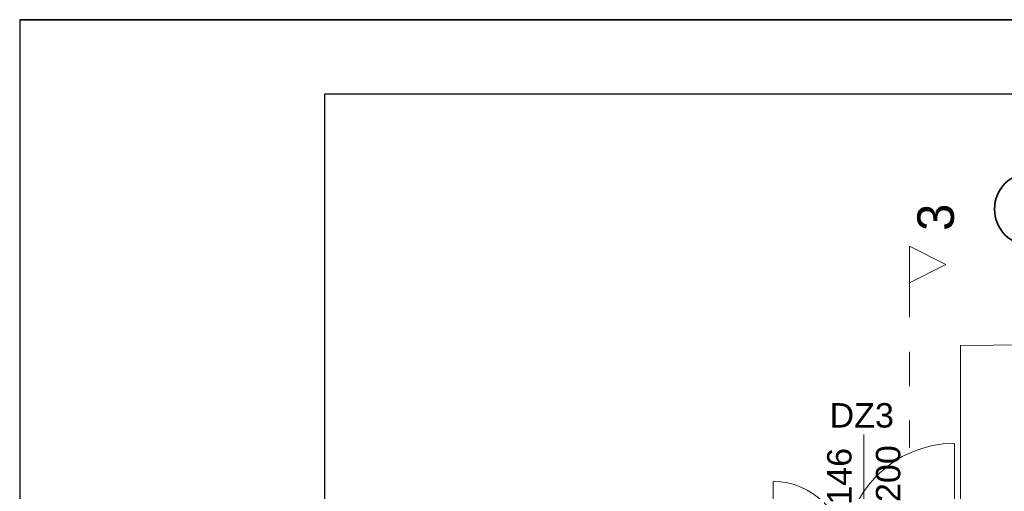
# Model space of a CAD drawing. Header units: millimetres. Extents: x -34676 to 172266, y 39940 to 476087.
# Tile 92 of 256: x 14725 to 22798, y 291715 to 295582. Entities that reach past the tile are written whole.
import ezdxf

# ---------------------------------------------------------------- set-up
doc = ezdxf.new("R2010")
doc.units = ezdxf.units.MM
doc.header["$MEASUREMENT"] = 0
doc.linetypes.add('Przerywana', pattern=[5.644444, 2.822222, -2.822222])
for name, color, linetype in [('#podkład', 252, 'Continuous'), ('_TABELA', 7, 'Continuous'), ('Drzwi Archicad', 7, 'Continuous'), ('Konstrukcja - Siatka mod', 7, 'Continuous'), ('z JAN', 7, 'Continuous'), ('Znaczniki - Przekroje', 7, 'Continuous'), ('Znaczniki drzwi Archicada', 7, 'Continuous')]:
    doc.layers.add(name, color=color, linetype=linetype)
doc.styles.add('MtXpl_Arial', font='arial.ttf', dxfattribs={"height": 0.2})
doc.styles.add('STYL_AUTOMATYCZNY_6', font='txt')

# ---------------------------------------------------------------- blocks, each defined once
blk = doc.blocks.new('UHYGFFFF')
at = {"layer": 'Drzwi Archicad', "color": 252, "linetype": 'Continuous', "lineweight": 13, "ltscale": 100}
for p, q in [((21999.5, 397347.6), (21999.5, 398247.6)), ((20511.1, 397347.6), (20511.1, 397936))]:
    blk.add_line(p, q, dxfattribs=at)
for centre, radius, start, end in [((21999.5, 397347.6), 900, 90, 180), ((20511.1, 397347.6), 588.4, 0, 90)]:
    blk.add_arc(centre, radius, start, end, dxfattribs=at)
at = {"layer": 'Konstrukcja - Siatka mod', "color": 252, "linetype": 'Continuous', "lineweight": 35, "ltscale": 100}
blk.add_circle((22627.6, 400168.6), 300, dxfattribs=at)
at = {"layer": 'z JAN', "color": 252, "linetype": 'Continuous', "lineweight": 13, "ltscale": 100}
for p, q in [((23055.8, 399058.4), (22047.4, 399050.9)), ((22047.4, 399050.9), (22047.4, 397677.9))]:
    blk.add_line(p, q, dxfattribs=at)
at = {"layer": 'Znaczniki - Przekroje', "color": 252, "linetype": 'Continuous', "lineweight": 13, "ltscale": 100}
for p, q in [((21629.4, 399864.2), (21629.4, 399564.2)), ((21929.4, 399714.2), (21629.4, 399864.2)), ((21629.4, 399564.2), (21929.4, 399714.2))]:
    blk.add_line(p, q, dxfattribs=at)
at = {"layer": 'Znaczniki - Przekroje', "color": 252, "linetype": 'Przerywana', "lineweight": 13, "ltscale": 100}
blk.add_line((21629.4, 399564.2), (21629.4, 398214.2), dxfattribs=at)
at = {"layer": 'Znaczniki drzwi Archicada', "color": 252, "linetype": 'Continuous', "lineweight": 13, "ltscale": 100}
blk.add_line((21255.3, 398320.3), (21255.3, 396632.6), dxfattribs=at)
at = {"layer": 'Znaczniki - Przekroje', "color": 252, "linetype": 'Continuous', "lineweight": 13, "style": 'STYL_AUTOMATYCZNY_6'}
blk.add_text('3', height=300, rotation=90, dxfattribs=at).set_placement((21994.6, 399989.8))
at = {"layer": 'Znaczniki drzwi Archicada', "color": 252, "linetype": 'Continuous', "lineweight": 35, "style": 'MtXpl_Arial'}
blk.add_text('DZ3', height=200, dxfattribs=at).set_placement((20974.6, 398377.8))
for s, p in [('146', (21154.8, 397744.6)), ('200', (21554.8, 397766.8))]:
    blk.add_text(s, height=200, rotation=90, dxfattribs=at).set_placement(p)

msp = doc.modelspace()

# ---------------------------------------------------------------- linework, layer by layer
at = {"layer": '_TABELA', "color": 7}
msp.add_lwpolyline([(14725.1, 295582), (56725.1, 295582), (14725.1, 295582), (14725.1, 265882), (56725.1, 265882), (56725.1, 295582)], dxfattribs=at)
msp.add_lwpolyline([(56125.1, 294972), (17225.1, 294972), (17225.1, 266492), (56125.1, 266492)], close=True, dxfattribs=at)

# ---------------------------------------------------------------- block references
at = {"layer": '#podkład'}
msp.add_blockref('UHYGFFFF', (390.9, -106139.9), dxfattribs=at)

doc.saveas('drawing.dxf')
